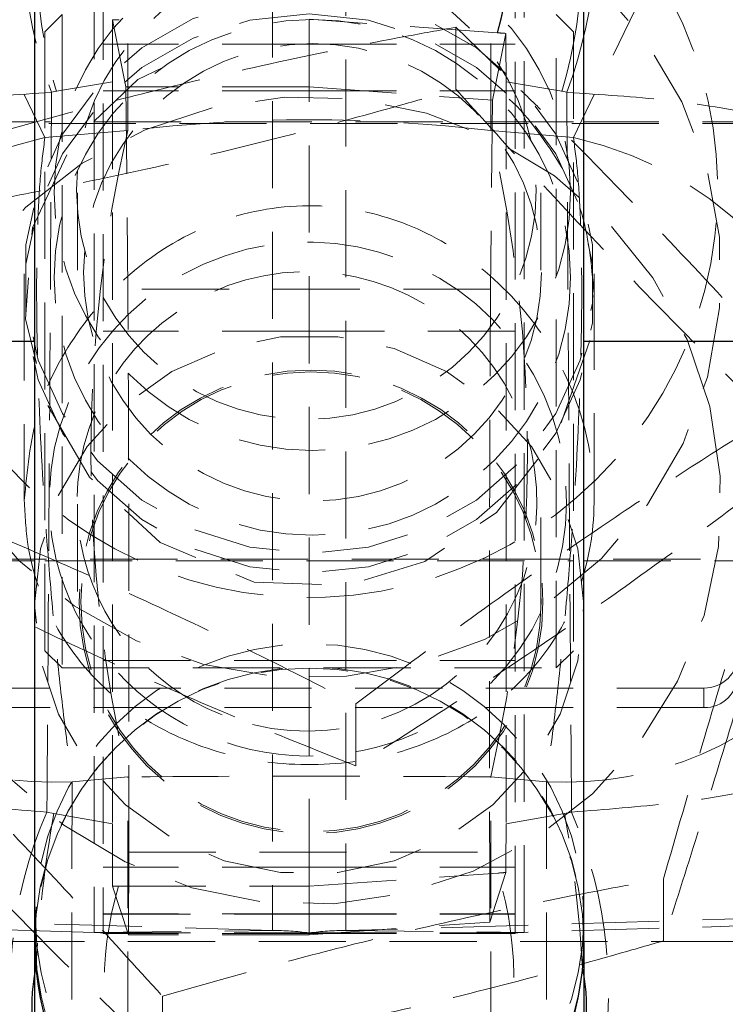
# Model space of a CAD drawing. Header units: millimetres. Extents: x 31 to 337, y 71 to 279.
# Tile 22 of 28: x 321 to 331, y 221 to 235. Entities that reach past the tile are written whole.
import ezdxf

# ---------------------------------------------------------------- set-up
doc = ezdxf.new("R2010")
doc.units = ezdxf.units.MM
doc.linetypes.add('HIDDEN', pattern=[1.905, 1.27, -0.635])

msp = doc.modelspace()

# ---------------------------------------------------------------- linework, layer by layer
at = {"color": 7, "linetype": 'Continuous', "lineweight": 25}
for p, q in [((320.9997, 239.0008), (320.9997, 221.4965)), ((328.9997, 221.4965), (328.9997, 239.0008)), ((317.9997, 230.2603), (320.9997, 230.2603)), ((328.9997, 230.2603), (331.9997, 230.2603)), ((320.9997, 221.4965), (320.9997, 197.1103)), ((328.9997, 221.4965), (328.9997, 206.1104))]:
    msp.add_line(p, q, dxfattribs=at)
at = {"color": 7, "linetype": 'HIDDEN', "lineweight": 18}
for p, q in [((322.3559, 233.3319), (322.3559, 237.8543)), ((327.6435, 233.3319), (327.6435, 237.8543)), ((319.192, 237.2917), (321.1496, 233.2296)), ((330.8073, 237.2917), (328.8497, 233.2296)), ((321.8657, 235.641), (321.8657, 221.6431)), ((321.9997, 235.6322), (321.9997, 221.6344)), ((324.4638, 235.6671), (324.4638, 221.6693)), ((325.5356, 221.6693), (325.5356, 235.6671)), ((327.9997, 221.6344), (327.9997, 235.6322)), ((328.1336, 221.6431), (328.1336, 235.641)), ((321.3997, 235.0228), (321.1497, 234.7728)), ((321.3997, 235.0228), (321.3997, 234.4393)), ((328.5997, 225.4978), (328.5997, 235.0228)), ((328.8497, 234.7728), (328.5997, 235.0228)), ((322.1331, 234.9481), (322.3288, 233.9701)), ((327.7391, 234.7579), (324.9997, 234.9548)), ((324.9997, 222.3189), (324.9997, 234.9504)), ((327.7844, 234.2094), (327.1372, 234.8384)), ((327.1372, 233.9334), (327.1372, 234.8384)), ((321.1497, 234.2199), (321.1497, 234.7728)), ((327.8664, 234.7485), (327.6687, 233.7741)), ((327.7424, 234.7577), (327.7391, 234.7579)), ((328.8497, 234.7728), (328.8497, 225.7478)), ((324.9997, 234.5909), (321.9997, 234.5909)), ((324.9997, 234.5909), (327.9997, 234.5909)), ((321.3997, 234.4393), (321.3997, 225.4978)), ((321.1497, 225.7478), (321.1497, 234.2199)), ((321.3178, 233.9042), (322.1327, 234.0416)), ((322.1327, 234.0416), (322.1327, 223.2273)), ((324.9997, 233.9701), (322.3288, 233.9701)), ((322.3288, 233.9701), (322.3571, 231.0198)), ((324.9997, 233.9701), (327.6687, 233.7741)), ((327.8667, 234.0416), (327.8667, 223.2273)), ((328.6816, 233.9042), (327.8667, 234.0416)), ((321.2469, 233.8897), (321.3178, 233.9042)), ((324.9997, 233.9102), (321.9997, 233.9102)), ((324.9997, 233.9102), (327.9997, 233.9102)), ((328.7525, 233.8897), (328.6816, 233.9042)), ((327.6687, 233.7741), (327.6423, 231.0198)), ((320.9997, 233.4603), (317.9997, 233.4603)), ((331.9997, 233.4353), (317.9997, 233.4353)), ((328.8497, 233.4603), (321.1497, 233.4603)), ((331.9997, 233.4603), (328.9997, 233.4603)), ((321.1496, 233.2296), (322.3559, 233.3319)), ((328.8497, 233.2296), (327.6435, 233.3319)), ((321.6247, 232.4228), (321.6247, 231.2979)), ((328.3747, 231.2979), (328.3747, 232.4228)), ((320.8497, 231.2426), (320.8497, 230.9575)), ((329.1497, 230.9575), (329.1497, 231.2426)), ((320.8497, 230.9575), (320.8497, 227.9401)), ((327.6423, 231.0198), (322.3571, 231.0198)), ((329.1497, 227.9401), (329.1497, 230.9575)), ((324.9997, 230.4071), (321.9997, 230.4071)), ((327.9997, 230.4071), (324.9997, 230.4071)), ((321.6247, 227.8847), (321.6247, 226.4195)), ((328.3747, 226.4195), (328.3747, 227.8847)), ((317.9997, 227.0853), (331.9997, 227.0853)), ((317.9997, 227.0603), (320.9997, 227.0603)), ((321.1497, 227.0603), (328.8497, 227.0603)), ((328.9997, 227.0603), (331.9997, 227.0603)), ((321.1497, 225.7478), (321.3997, 225.4978)), ((328.5997, 225.4978), (328.8497, 225.7478)), ((321.9997, 225.6071), (324.9997, 225.6071)), ((324.9997, 225.6071), (327.9997, 225.6071)), ((321.3997, 225.4978), (328.5997, 225.4978)), ((330.7497, 225.2047), (319.2497, 225.2047)), ((330.7497, 224.9196), (330.7497, 225.2047)), ((325.679, 224.9744), (325.679, 224.0693)), ((330.7497, 224.9196), (319.2497, 224.9196)), ((321.5447, 223.8401), (321.5432, 218.3564)), ((322.3559, 223.9089), (321.5447, 223.8401)), ((322.3559, 218.1874), (322.3559, 223.9089)), ((327.6435, 223.9089), (328.4546, 223.8401)), ((327.6435, 218.1874), (327.6435, 223.9089)), ((328.4546, 223.8401), (328.4561, 218.3564)), ((321.2795, 223.3751), (321.1782, 223.3978)), ((322.1327, 223.2273), (321.2795, 223.3751)), ((327.8667, 223.2273), (328.7198, 223.3751)), ((328.7198, 223.3751), (328.8212, 223.3978)), ((322.3705, 222.8123), (322.368, 221.6096)), ((322.3705, 222.8123), (327.6289, 222.8123)), ((327.6309, 221.7924), (327.6289, 222.8123)), ((324.9997, 222.5927), (321.9997, 222.5927)), ((324.9997, 222.5927), (327.9997, 222.5927)), ((324.9997, 222.3189), (327.7494, 222.5079)), ((327.8664, 222.5158), (327.6309, 221.7924)), ((330.1617, 221.5206), (330.1617, 222.4256)), ((322.368, 221.6096), (322.1331, 222.3148)), ((322.2238, 222.3151), (324.9997, 222.3189)), ((324.9997, 222.3162), (324.9997, 222.3189)), ((324.9997, 221.6344), (324.9997, 222.3162)), ((324.9997, 221.912), (321.9997, 221.912)), ((321.9997, 221.9111), (324.9997, 221.9111)), ((324.9997, 221.912), (327.9997, 221.912)), ((324.9997, 221.9111), (327.9997, 221.9111)), ((324.4638, 221.6693), (317.9997, 221.8647)), ((324.9997, 221.6096), (327.6309, 221.7924)), ((331.9997, 221.8647), (325.5356, 221.6693)), ((321.8657, 221.6431), (317.9997, 221.76)), ((321.8657, 221.6431), (324.4638, 221.6693)), ((321.9997, 221.6344), (324.9997, 221.6344)), ((321.9997, 221.6264), (321.9997, 221.6344)), ((324.9997, 221.6264), (321.9997, 221.6264)), ((324.9997, 221.6344), (327.9997, 221.6344)), ((324.9997, 221.6344), (324.9997, 221.6264)), ((324.9997, 221.6096), (324.9997, 221.6264)), ((324.9997, 221.6264), (327.9997, 221.6264)), ((325.5356, 221.6693), (328.1336, 221.6431)), ((327.9997, 221.6344), (327.9997, 221.6264)), ((331.9997, 221.76), (328.1336, 221.6431)), ((318.5497, 221.5113), (331.4497, 221.5113)), ((324.9997, 221.6096), (322.368, 221.6096)), ((322.8621, 219.8062), (322.8621, 220.7113))]:
    msp.add_line(p, q, dxfattribs=at)
at = {"color": 7, "linetype": 'HIDDEN', "lineweight": 18, "flags": 128}
for points in [[(320.0964, 227.8477), (320.7713, 227.0633), (321.5748, 226.4059), (322.4823, 225.8955), (323.4663, 225.5476), (324.4969, 225.3727), (325.5427, 225.3762), (326.5721, 225.5579), (327.5537, 225.9123), (328.4577, 226.4287), (329.2566, 227.0914), (329.9261, 227.8801), (330.446, 228.7711), (330.8004, 229.7372), (330.9786, 230.749), (330.975, 231.7758), (330.79, 232.7864), (330.4289, 233.75), (329.903, 234.6376), (329.228, 235.4219), (328.4246, 236.0793), (327.5171, 236.5897), (326.5331, 236.9376), (325.5025, 237.1125), (324.4566, 237.109), (323.4272, 236.9273), (322.4457, 236.5729), (321.5417, 236.0565), (320.7428, 235.3939), (320.0732, 234.6051), (319.5533, 233.7141), (319.1989, 232.748), (319.0208, 231.7362), (319.0243, 230.7095), (319.2094, 229.6989), (319.5704, 228.7352), (320.0964, 227.8477)], [(324.9997, 235.3169), (325.8625, 235.2279), (326.6876, 234.9647), (327.439, 234.5388), (328.0837, 233.9689), (328.5937, 233.2798), (328.9465, 232.5016), (329.1269, 231.6685), (329.1269, 230.8167), (328.9465, 229.9836), (328.5937, 229.2054), (328.0837, 228.5163), (327.439, 227.9464), (326.6876, 227.5205), (325.8625, 227.2573), (324.9997, 227.1683), (324.1368, 227.2573), (323.3117, 227.5205), (322.5604, 227.9464), (321.9156, 228.5163), (321.4057, 229.2054), (321.0528, 229.9836), (320.8724, 230.8167), (320.8724, 231.6685), (321.0528, 232.5016), (321.4057, 233.2798), (321.9156, 233.9689), (322.5604, 234.5388), (323.3117, 234.9647), (324.1368, 235.2279), (324.9997, 235.3169)], [(324.9997, 235.0318), (325.8625, 234.9428), (326.6876, 234.6796), (327.439, 234.2537), (328.0837, 233.6838), (328.5937, 232.9947), (328.9465, 232.2165), (329.1269, 231.3834), (329.1269, 230.5316), (328.9465, 229.6984), (328.5937, 228.9203), (328.0837, 228.2312), (327.439, 227.6613), (326.6876, 227.2354), (325.8625, 226.9722), (324.9997, 226.8831), (324.1368, 226.9722), (323.3117, 227.2354), (322.5604, 227.6613), (321.9156, 228.2312), (321.4057, 228.9203), (321.0528, 229.6984), (320.8724, 230.5316), (320.8724, 231.3834), (321.0528, 232.2165), (321.4057, 232.9947), (321.9156, 233.6838), (322.5604, 234.2537), (323.3117, 234.6796), (324.1368, 234.9428), (324.9997, 235.0318)], [(322.8494, 234.2415), (322.5053, 234.0757), (321.5629, 233.175), (320.9683, 231.9131), (320.8664, 230.5899), (321.1598, 229.382), (321.7996, 228.2773), (322.8277, 227.3277), (324.1961, 226.7467), (325.5452, 226.7), (326.6856, 227.0512), (327.729, 227.7663), (328.6157, 228.9078), (329.0969, 230.3049), (329.1497, 230.9575), (329.1497, 230.9575)], [(330.835, 229.3106), (330.9888, 228.2949), (330.9605, 227.2685), (330.7512, 226.2625), (330.3671, 225.3074), (329.8199, 224.4323), (329.1263, 223.6639), (328.3072, 223.0253), (327.3877, 222.5361), (326.3956, 222.2111), (325.3611, 222.0601), (324.3156, 222.0878), (323.2909, 222.2934), (322.3181, 222.6705), (321.4268, 223.2077), (320.6441, 223.8887), (319.9937, 224.6928), (319.4954, 225.5955), (319.1643, 226.5696), (319.0106, 227.5852), (319.0388, 228.6116), (319.2481, 229.6176), (319.6322, 230.5727), (320.1794, 231.4478), (320.8731, 232.2162), (321.6921, 232.8548), (322.6116, 233.344), (323.6037, 233.669), (324.6382, 233.82), (325.6837, 233.7923), (326.7084, 233.5867), (327.6812, 233.2096), (328.5725, 232.6724), (329.3553, 231.9914), (330.0057, 231.1873), (330.504, 230.2846), (330.835, 229.3106)], [(328.9997, 226.4195), (328.9123, 227.2359), (328.6538, 228.0167), (328.2357, 228.7277), (327.6762, 229.3378), (326.9997, 229.8204), (326.2357, 230.1543), (325.4178, 230.325), (324.5816, 230.325), (323.7636, 230.1543), (322.9997, 229.8204), (322.3231, 229.3378), (321.7636, 228.7277), (321.3455, 228.0167), (321.0871, 227.2359), (320.9997, 226.4195), (321.0871, 225.603), (321.3455, 224.8222), (321.7636, 224.1112), (322.3231, 223.5011), (322.9997, 223.0185), (323.7636, 222.6846), (324.5816, 222.5139), (325.4178, 222.5139), (326.2357, 222.6846), (326.9997, 223.0185), (327.6762, 223.5011), (328.2357, 224.1112), (328.6538, 224.8222), (328.9123, 225.603), (328.9997, 226.4195)]]:
    msp.add_lwpolyline(points, dxfattribs=at)
at = {"color": 7, "linetype": 'HIDDEN', "lineweight": 18}
for centre, radius in [((325.0454, 232.4275), 3.7596), ((324.9591, 232.468), 3.3476), ((325.0454, 231.192), 3.7596), ((325.0476, 231.2655), 3.3342), ((325.0262, 226.4624), 3.3789), ((325.026, 226.4621), 3.3522), ((325.0069, 221.8567), 3.9928), ((325.0069, 221.517), 3.9928)]:
    msp.add_circle(centre, radius, dxfattribs=at)
for centre, radius, start, end in [((322.5096, 236.2233), 5.431, 344.34709, 19.14523), ((322.5188, 236.2218), 5.4249, 344.34313, 19.17997), ((327.7303, 236.297), 6.9159, 167.83538, 200.37059), ((327.8538, 235.8651), 6.8239, 163.27412, 196.7003), ((322.1455, 235.8651), 6.8239, 343.2997, 16.72588), ((322.269, 236.297), 6.9159, 339.62941, 12.16462), ((329.7021, 232.1958), 5.2143, 1.63711, 77.7629), ((324.9906, 232.4829), 5.9591, 214.78536, 39.33779), ((342.7767, 228.6204), 20.9573, 167.00801, 192.99199), ((307.2227, 228.6204), 20.9573, 347.00801, 12.99199), ((322.2544, 228.1341), 5.2139, 102.2328, 178.37501), ((327.745, 228.1341), 5.2139, 1.62499, 77.7672), ((324.9804, 227.9387), 3.7677, 314.88566, 193.2636), ((324.9666, 227.9261), 3.3493, 256.31359, 194.03549), ((324.9577, 227.9191), 3.339, 193.95528, 251.6741), ((325, 228.0203), 3.8063, 194.39274, 294.44723), ((330.7542, 225.7002), 0.4955, 269.47791, 359.46802), ((321.2567, 228.7991), 4.9673, 219.75179, 273.32458), ((328.7426, 228.7991), 4.9673, 266.67542, 320.24821), ((324.9997, 221.4965), 4, 0, 180), ((330.7542, 225.4151), 0.4955, 269.47791, 359.46802), ((327.2506, 220.7863), 6.6102, 156.72895, 191.91549), ((340.074, 220.0464), 19.0869, 169.95645, 176.7723), ((309.9254, 220.0464), 19.0869, 3.2277, 10.04355), ((322.7487, 220.7863), 6.6102, 348.08451, 23.27105), ((322.745, 220.9694), 5.2355, 339.32744, 17.08907), ((326.8833, 220.9081), 4.8673, 163.19788, 201.539), ((321.8818, 220.8573), 0.7859, 81.37343, 91.17312), ((324.5281, 218.5256), 3.1443, 81.37458, 91.17238), ((325.4712, 218.5256), 3.1443, 88.82762, 98.62542), ((328.1175, 220.8573), 0.7859, 88.82688, 98.62657)]:
    msp.add_arc(centre, radius, start, end, dxfattribs=at)
at = {"color": 7, "linetype": 'Continuous', "lineweight": 25}
msp.add_arc((324.9997, 221.4965), 4, 180, 0, dxfattribs=at)
at = {"color": 8, "linetype": 'Continuous', "lineweight": 25}
for centre, start, end in [((323.5849, 220.5666), 167.81475, 208.64057), ((326.4144, 220.5666), 331.35943, 12.18525)]:
    msp.add_arc(centre, 2.6267, start, end, dxfattribs=at)
at = {"color": 7, "linetype": 'HIDDEN', "lineweight": 18}
for centre, major_axis, ratio, start_param, end_param in [((322.1506, 233.856), (-0.0008, 4.1172), 0.0043613, 1.3023225, 1.5256921), ((328.2466, 234.8839), (24.9668, 0.0938), 0.0035994, 1.8140464, 1.8181575), ((319.3597, 235.2875), (43.3678, -3.1968), 0.002061, 1.3735157, 1.3764304), ((327.8487, 233.856), (0.0008, 4.1172), 0.0043613, 4.7574932, 4.930915), ((324.9997, 223.1324), (15.225, 0), 0.6802521, 1.3962634, 1.7453293), ((322.3464, 225.485), (-0.0005, 6.09), 0.0043627, 4.2580549, 5.8528753), ((327.6529, 225.485), (0.0005, 6.09), 0.0043627, 0.43031, 2.0251304), ((324.9997, 223.1324), (15.225, 0), 0.0517878, 1.3962634, 1.7453293), ((322.1506, 223.2765), (0.0002, 4.1204), 0.004362, 1.5827447, 1.8063652), ((327.8487, 223.2765), (-0.0002, 4.1204), 0.004362, 4.5267023, 4.7004406), ((320.1309, 221.9396), (39.0242, 2.6398), 0.0013772, 1.3711579, 1.3742159), ((327.9291, 222.2756), (23.48, 0.0528), 0.0022994, 1.8162353, 1.820227)]:
    msp.add_ellipse(centre, major_axis=major_axis, ratio=ratio, start_param=start_param, end_param=end_param, dxfattribs=at)
for points, knots in [([(318.1867, 234.4995), (318.3932, 234.6293), (319.1045, 235.0762), (320.3639, 235.8963), (321.8285, 236.9068), (323.1565, 237.8687), (323.9309, 238.4527), (324.3203, 238.7463)], [0, 0, 0, 0, 0.1032808, 0.3556324, 0.6140411, 0.8059156, 1, 1, 1, 1]), ([(317.0641, 232.8998), (317.0643, 232.9046), (317.0762, 233.3713), (317.1725, 233.9461), (317.5467, 235.0273), (318.1901, 236.1114), (319.4608, 237.232), (320.4828, 237.5858), (320.9696, 237.7544)], [0, 0, 0, 0, 0.0021898, 0.2132562, 0.2609683, 0.5212748, 0.7719782, 1, 1, 1, 1]), ([(332.9352, 232.8998), (332.9351, 232.9046), (332.9231, 233.3713), (332.8268, 233.9461), (332.4526, 235.0273), (331.8092, 236.1114), (330.5385, 237.232), (329.5165, 237.5858), (329.0297, 237.7544)], [0, 0, 0, 0, 0.0021898, 0.2132562, 0.2609683, 0.5212748, 0.7719782, 1, 1, 1, 1]), ([(327.1372, 234.8384), (326.8914, 234.7939), (326.0449, 234.6407), (324.5461, 234.3405), (322.8032, 233.9347), (321.2227, 233.5211), (320.301, 233.2569), (319.8376, 233.124)], [0, 0, 0, 0, 0.1032811, 0.3556324, 0.6140412, 0.8059156, 1, 1, 1, 1]), ([(329.1497, 230.9575), (329.1109, 231.3818), (329.0335, 232.2294), (328.3947, 233.2907), (327.8267, 233.948), (327.3969, 234.1287), (327.3718, 234.1393)], [0, 0, 0, 0, 0.3199245, 0.6390551, 0.9789002, 1, 1, 1, 1]), ([(321.2469, 233.8897), (320.7503, 233.8572), (319.7077, 233.789), (318.3729, 233.5625), (317.6677, 233.3402), (317.2319, 233.1171), (317.103, 232.998), (317.0645, 232.9008), (317.0641, 232.8998)], [0, 0, 0, 0, 0.2280193, 0.4787226, 0.7390195, 0.7867426, 0.9978111, 1, 1, 1, 1]), ([(319.8376, 232.219), (320.2961, 232.3029), (321.2177, 232.4715), (322.7824, 232.7968), (324.5299, 233.21), (326.0296, 233.6136), (326.8914, 233.8624), (327.1372, 233.9334)], [0, 0, 0, 0, 0.1920504, 0.3859564, 0.6379335, 0.8967194, 1, 1, 1, 1]), ([(321.1782, 223.3978), (321.1911, 225.1494), (321.2168, 228.6466), (321.2368, 232.1439), (321.2469, 233.8897)], [0, 0, 0, 0, 0.500831, 1, 1, 1, 1]), ([(327.1372, 233.9334), (327.5852, 233.4372), (328.491, 232.4342), (329.833, 231.0199), (331.1159, 229.7251), (331.9024, 228.9668), (332.2993, 228.5842)], [0, 0, 0, 0, 0.2646025, 0.5349422, 0.7653404, 1, 1, 1, 1]), ([(332.2993, 229.4892), (331.8511, 229.9857), (330.9451, 230.9893), (329.6049, 232.3991), (328.6416, 233.3777), (328.1677, 233.837), (328.0848, 233.9174)], [0, 0, 0, 0, 0.3249773, 0.6570015, 0.9399702, 1, 1, 1, 1]), ([(328.8212, 223.3978), (328.8083, 225.1494), (328.7826, 228.6466), (328.7625, 232.1439), (328.7525, 233.8897)], [0, 0, 0, 0, 0.500831, 1, 1, 1, 1]), ([(328.7525, 233.8897), (329.249, 233.8572), (330.2916, 233.789), (331.6264, 233.5625), (332.3316, 233.3402), (332.7674, 233.1171), (332.8963, 232.998), (332.9348, 232.9008), (332.9352, 232.8998)], [0, 0, 0, 0, 0.2280193, 0.4787226, 0.7390195, 0.7867426, 0.9978111, 1, 1, 1, 1]), ([(321.1496, 233.2296), (321.1268, 233.0531), (321.0811, 232.7001), (321.0419, 231.9881), (321.0258, 231.1639), (321.0364, 229.9402), (321.0952, 228.5379), (321.1979, 227.0737), (321.2962, 225.9589), (321.4117, 224.8641), (321.5004, 224.1815), (321.5447, 223.8401)], [0, 0, 0, 0, 0.1014927, 0.2029834, 0.3023877, 0.4017902, 0.5983667, 0.6991227, 0.7998785, 0.8999383, 1, 1, 1, 1]), ([(328.8497, 233.2296), (328.8725, 233.0531), (328.9182, 232.7001), (328.9574, 231.9881), (328.9735, 231.1639), (328.9629, 229.9402), (328.9042, 228.5379), (328.8014, 227.0737), (328.7031, 225.9589), (328.5876, 224.8641), (328.4989, 224.1815), (328.4546, 223.8401)], [0, 0, 0, 0, 0.1014927, 0.2029834, 0.3023877, 0.4017902, 0.5983667, 0.6991227, 0.7998785, 0.8999383, 1, 1, 1, 1]), ([(320.8497, 227.9401), (320.8898, 228.3705), (320.9699, 229.2305), (321.5879, 230.4377), (322.5331, 231.4567), (323.8018, 232.1393), (325.197, 232.31), (326.4679, 232.0115), (327.5803, 231.3502), (328.5141, 230.3148), (329.0999, 228.979), (329.2058, 227.5984), (328.8914, 226.3819), (328.2227, 225.3547), (327.1957, 224.5524), (325.8741, 224.0952), (324.491, 224.0572), (323.261, 224.3627), (322.181, 224.9753), (321.3146, 225.9461), (320.895, 227.0268), (320.8604, 227.7243), (320.8497, 227.9401)], [0, 0, 0, 0, 0.0490181, 0.0979146, 0.1499849, 0.2065138, 0.2594571, 0.3053635, 0.3523702, 0.4059764, 0.4624673, 0.5139676, 0.5610502, 0.6094046, 0.6628465, 0.7194654, 0.7704872, 0.8158108, 0.8641552, 0.9191224, 0.974977, 1, 1, 1, 1]), ([(330.1617, 222.4256), (330.3473, 223.0706), (330.7223, 224.3744), (331.278, 226.2344), (331.8093, 227.9553), (332.1349, 228.9748), (332.2993, 229.4892)], [0, 0, 0, 0, 0.2646022, 0.5349422, 0.7653403, 1, 1, 1, 1]), ([(325.679, 224.9744), (325.8855, 225.1306), (326.5968, 225.6686), (327.8562, 226.5925), (329.3208, 227.61), (330.6488, 228.4872), (331.4232, 228.9756), (331.8126, 229.2212)], [0, 0, 0, 0, 0.1032811, 0.3556325, 0.6140413, 0.8059157, 1, 1, 1, 1]), ([(332.2993, 228.5842), (332.1137, 227.9392), (331.7387, 226.6354), (331.183, 224.7754), (330.6517, 223.0546), (330.3261, 222.035), (330.1617, 221.5206)], [0, 0, 0, 0, 0.26460242, 0.53494231, 0.7653403, 1, 1, 1, 1]), ([(331.8126, 228.3162), (331.4273, 228.0256), (330.653, 227.4416), (329.3382, 226.4892), (327.8698, 225.4752), (326.6096, 224.6541), (325.8855, 224.1991), (325.679, 224.0693)], [0, 0, 0, 0, 0.1920504, 0.3859564, 0.6379333, 0.8967194, 1, 1, 1, 1]), ([(318.866, 228.066), (319.4573, 227.8296), (320.6528, 227.3515), (322.424, 226.5714), (324.1172, 225.7684), (325.1552, 225.2407), (325.679, 224.9744)], [0, 0, 0, 0, 0.26460226, 0.53494221, 0.7653402, 1, 1, 1, 1]), ([(325.679, 224.0693), (325.0877, 224.3058), (323.8922, 224.7838), (322.121, 225.564), (320.4278, 226.367), (319.3898, 226.8947), (318.866, 227.161)], [0, 0, 0, 0, 0.2646023, 0.5349422, 0.7653402, 1, 1, 1, 1]), ([(317.9997, 225.7686), (318.3487, 225.4314), (319.1557, 224.6516), (320.3961, 223.3862), (321.6787, 222.0229), (322.4653, 221.1511), (322.8621, 220.7113)], [0, 0, 0, 0, 0.2187966, 0.5059752, 0.7507239, 1, 1, 1, 1]), ([(322.8621, 219.8062), (322.4141, 220.2386), (321.5083, 221.1127), (320.1666, 222.48), (318.985, 223.7346), (318.2974, 224.496), (317.9997, 224.8257)], [0, 0, 0, 0, 0.2811143, 0.5683243, 0.8131, 1, 1, 1, 1]), ([(321.1782, 223.3978), (320.6825, 223.4357), (319.6356, 223.5158), (318.2999, 223.744), (317.5877, 223.9604), (317.1736, 224.1643), (317.0529, 224.2682), (317.014, 224.3479), (317.0136, 224.3488)], [0, 0, 0, 0, 0.2296879, 0.4850962, 0.748421, 0.8047697, 0.9977944, 1, 1, 1, 1]), ([(328.8212, 223.3978), (329.3168, 223.4357), (330.3637, 223.5158), (331.6994, 223.744), (332.4116, 223.9604), (332.8257, 224.1643), (332.9464, 224.2682), (332.9853, 224.3479), (332.9857, 224.3488)], [0, 0, 0, 0, 0.2296879, 0.4850962, 0.748421, 0.8047697, 0.9977944, 1, 1, 1, 1]), ([(322.8621, 220.7113), (323.3207, 220.8427), (324.2423, 221.107), (325.8069, 221.5166), (327.5545, 221.9243), (329.0542, 222.2251), (329.9159, 222.3811), (330.1617, 222.4256)], [0, 0, 0, 0, 0.1920505, 0.3859564, 0.6379333, 0.8967194, 1, 1, 1, 1]), ([(330.1617, 221.5206), (329.9159, 221.4496), (329.0695, 221.2053), (327.5707, 220.8014), (325.8277, 220.3885), (324.2472, 220.0597), (323.3256, 219.891), (322.8621, 219.8062)], [0, 0, 0, 0, 0.1032811, 0.3556325, 0.6140412, 0.8059156, 1, 1, 1, 1]), ([(329.2165, 219.4215), (329.6901, 219.6085), (330.6903, 220.0035), (331.6559, 220.7758), (331.958, 221.3556), (331.9997, 221.4356)], [0, 0, 0, 0, 0.4367029, 0.9222805, 1, 1, 1, 1])]:
    msp.add_open_spline(points, degree=3, knots=knots, dxfattribs=at)

doc.saveas('drawing.dxf')
